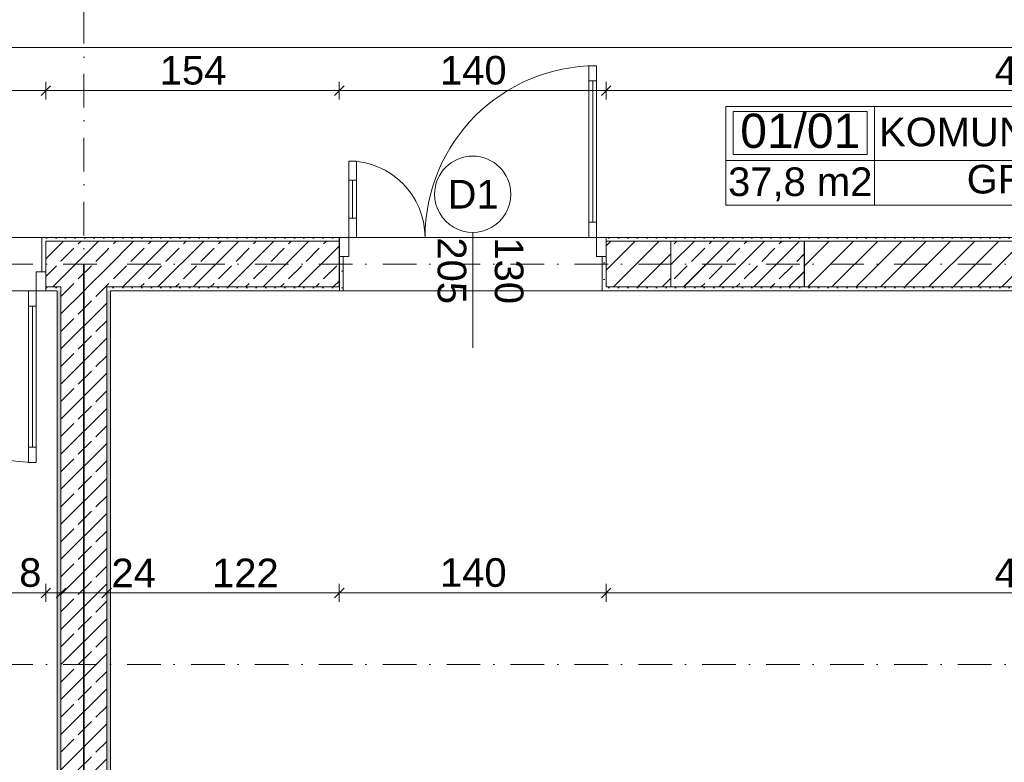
# Model space of a CAD drawing. Header units: millimetres. Extents: x -126905 to -83905, y -179170 to 5194.
# Tile 49 of 70: x -106066 to -100901, y -100479 to -96585. Entities that reach past the tile are written whole.
import ezdxf
from ezdxf.enums import TextEntityAlignment as Align

# ---------------------------------------------------------------- set-up
doc = ezdxf.new("R2010")
doc.units = ezdxf.units.MM
doc.header["$MEASUREMENT"] = 0
doc.linetypes.add('Kropki i Kreski', pattern=[335.138881, 176.388884, -88.194442, 0, -70.555556])
for name, color, linetype, lineweight, true_color in [('Nowe_0_Nr_pióra__8', 7, 'Continuous', 35, 0xa80f02), ('Nowe_Elementy Modelu - Strefy_Nr_pióra__121', 7, 'Continuous', 0, 0xd5e3e3), ('Nowe_Konstrukcja - Słupy_Nr_pióra__101', 250, 'Continuous', 13, 0x333333), ('Nowe_Konstrukcja - Ściany zew_Nr_pióra__23', 7, 'Continuous', 13, 0x858585), ('Nowe_Metryczki pomieszczeń Archicada_Nr_pióra__81', 7, 'Continuous', 13, 0x6a6a6a), ('Nowe_Wymiarowanie - Ogólne_Nr_pióra__81', 7, 'Continuous', 13, 0x6a6a6a), ('Nowe_Znaczniki drzwi Archicada_Nr_pióra__81', 7, 'Continuous', 13, 0x6a6a6a)]:
    doc.layers.add(name, color=color, linetype=linetype, lineweight=lineweight, true_color=true_color)
for name, color, linetype, lineweight in [('Nowe_Drzwi Archicad_Nr_pióra__3', 7, 'Continuous', 13), ('Nowe_Konstrukcja - Słupy_Nr_pióra__21', 7, 'Continuous', 20), ('Nowe_Konstrukcja - Słupy_Nr_pióra__4', 8, 'Continuous', 13), ('Nowe_Konstrukcja - Słupy_Nr_pióra__41', 7, 'Continuous', 13), ('Nowe_Konstrukcja - Ściany zew_Nr_pióra__21', 7, 'Continuous', 20), ('Nowe_Konstrukcja - Ściany zew_Nr_pióra__3', 7, 'Continuous', 13), ('Nowe_Osie_Nr_pióra__4', 8, 'Continuous', 13), ('Nowe_Wymiarowanie - Ogólne_Nr_pióra__42', 8, 'Continuous', 25), ('Nowe_Znaczniki drzwi Archicada_Nr_pióra__2', 8, 'Continuous', 15), ('Nowe_Znaczniki drzwi Archicada_Nr_pióra__7', 7, 'Continuous', 35)]:
    doc.layers.add(name, color=color, linetype=linetype, lineweight=lineweight)
for name, color, linetype in [('Nowe_Elementy Modelu - Strefy', 7, 'Continuous'), ('Nowe_Konstrukcja - Słupy', 7, 'Continuous'), ('Nowe_Konstrukcja - Ściany zew', 7, 'Continuous'), ('Nowe_Osie', 7, 'Continuous'), ('Nowe_Wymiarowanie - Ogólne', 7, 'Continuous'), ('Nowe_Znaczniki drzwi Archicada', 7, 'Continuous')]:
    doc.layers.add(name, color=color, linetype=linetype)
doc.styles.add('STYL_AUTOMATYCZNY_1', font='arial.ttf')
doc.styles.add('STYL_AUTOMATYCZNY_2', font='arial.ttf')
doc.linetypes.add('REI 60', pattern='A,0,[1,PB-ARCH-003 RZUT I PIÄTRA_1.Kondygnacja (1)1.Shx,S=5.15873,R=0,X=0,Y=-0.001199],-650,0', length=650)
doc.dimstyles.new('STYL_AUTOMATYCZNY__1', dxfattribs={"dimtxt": 150, "dimasz": 47.5, "dimexe": 0.18, "dimexo": 0.0625, "dimgap": 0, "dimtad": 1, "dimtih": 1, "dimtoh": 1, "dimdec": 0, "dimlfac": 0.1, "dimzin": 0, "dimdsep": 46, "dimtxsty": 'STYL_AUTOMATYCZNY_1', "dimblk": 'ARROWHEAD_6', "dimblk1": 'ARROWHEAD_6', "dimblk2": 'ARROWHEAD_6', "dimcen": 0.09, "dimse1": 1, "dimse2": 1, "dimclrd": 256, "dimclre": 256, "dimclrt": 8, "dimazin": 0, "dimtfac": 1, "dimtdec": 4, "dimtmove": 0, "dimatfit": 3, "dimfxl": 0, "dimtolj": 1, "dimtzin": 0, "dimarcsym": 0})
doc.dimstyles.new('STYL_AUTOMATYCZNY__2', dxfattribs={"dimtxt": 150, "dimasz": 47.5, "dimexe": 0.18, "dimexo": 0.0625, "dimgap": 0, "dimtad": 1, "dimdec": 0, "dimlfac": 0.1, "dimzin": 0, "dimdsep": 46, "dimtxsty": 'STYL_AUTOMATYCZNY_1', "dimblk": 'ARROWHEAD_6', "dimblk1": 'ARROWHEAD_6', "dimblk2": 'ARROWHEAD_6', "dimcen": 0.09, "dimse1": 1, "dimse2": 1, "dimclrd": 256, "dimclre": 256, "dimclrt": 8, "dimazin": 0, "dimtfac": 1, "dimtdec": 4, "dimtmove": 0, "dimatfit": 3, "dimfxl": 0, "dimtolj": 1, "dimtzin": 0, "dimarcsym": 0})
pattern_1 = [(0, (0, 0), (0, 86.60254), [0, -50]), (0, (25, 43.3), (0, 86.60254), [0, -50])]
pattern_2 = [(45, (0, 0), (-91.92388, 91.92388), []), (45, (-45.96, 45.96), (-91.92388, 91.92388), [97.5, -32.5])]

# ---------------------------------------------------------------- blocks, each defined once
blk = doc.blocks.new('KOMUNIKACJA_01_01_6_1', base_point=(-101581.1, -97322.7))
at = {"layer": 'Nowe_Metryczki pomieszczeń Archicada_Nr_pióra__81', "color": 251, "linetype": 'Continuous', "lineweight": 13, "true_color": 0x6a6a6a}
for p, q in [((-102361.5, -97039.8), (-100020.9, -97039.8)), ((-102361.5, -97558.4), (-102361.5, -97039.8)), ((-101581.1, -97039.8), (-101581.1, -97558.4)), ((-100020.9, -97039.8), (-100020.9, -97558.4)), ((-102322.5, -97065.8), (-101620.1, -97065.8)), ((-102322.5, -97292.1), (-102322.5, -97065.8)), ((-101620.1, -97065.8), (-101620.1, -97292.1)), ((-101620.1, -97292.1), (-102322.5, -97292.1)), ((-102361.5, -97322.7), (-100020.9, -97322.7)), ((-100020.9, -97558.4), (-102361.5, -97558.4))]:
    blk.add_line(p, q, dxfattribs=at)
at = {"layer": 'Nowe_Metryczki pomieszczeń Archicada_Nr_pióra__81', "color": 251, "lineweight": 13, "true_color": 0x6a6a6a}
for tag, height, style, p in [('ROOM_NUMBER', 180, 'STYL_AUTOMATYCZNY_2', (-101971.3, -97167.8)), ('ROOM_NAME', 150, 'STYL_AUTOMATYCZNY_1', (-100801, -97174)), ('ROOM_CALC_AREA', 150, 'STYL_AUTOMATYCZNY_1', (-101971.3, -97434.8)), ('floor_f', 150, 'STYL_AUTOMATYCZNY_1', (-100801, -97421.5))]:
    blk.add_attdef(tag, text='', height=height, dxfattribs=dict(at, style=style)).set_placement(p, align=Align.MIDDLE_CENTER)
blk = doc.blocks.new('Drzwi podwójne_ asymetryczne 27')
at = {"layer": 'Nowe_Drzwi Archicad_Nr_pióra__3', "color": 7, "linetype": 'Continuous', "lineweight": 13}
for p, q in [((610, 820), (610, 900)), ((610, 900), (650, 900)), ((650, 900), (650, 820)), ((650, 820), (610, 820)), ((630, 820), (630, 80)), ((-650, 400), (-650, 300)), ((-610, 400), (-650, 400)), ((-610, 300), (-610, 400)), ((-650, 300), (-610, 300)), ((-630, 300), (-630, 100)), ((-610, 100), (-650, 100)), ((-650, 100), (-650, 0)), ((-610, 0), (-610, 100)), ((610, 0), (610, 80)), ((610, 80), (650, 80)), ((650, 80), (650, 0)), ((-650, 0), (-700, 0)), ((-700, 0), (-700, -100)), ((-700, 0), (-700, -20)), ((-700, 0), (-700, -20)), ((-650, -100), (-650, 0)), ((-650, 0), (-610, 0)), ((650, 0), (610, 0)), ((700, 0), (650, 0)), ((650, 0), (650, -100)), ((700, -100), (700, 0)), ((700, 0), (700, -20)), ((700, 0), (700, -20)), ((-700, -20), (-700, -100)), ((-700, -20), (-700, -100)), ((700, -20), (700, -100)), ((700, -20), (700, -100)), ((-700, -100), (-650, -100)), ((-680, -100), (-680, -280)), ((650, -100), (700, -100)), ((680, -100), (680, -280)), ((-700, -280), (-680, -280)), ((700, -280), (680, -280))]:
    blk.add_line(p, q, dxfattribs=at)
at = {"layer": 'Nowe_Drzwi Archicad_Nr_pióra__3', "color": 7, "linetype": 'Continuous', "lineweight": 13, "flags": 128}
for points in [[(630, 820), (630, 80), (610, 80), (610, 820)], [(650, 820), (650, 80), (630, 80), (630, 820)], [(-650, 300), (-650, 100), (-630, 100), (-630, 300)], [(-630, 300), (-630, 100), (-610, 100), (-610, 300)]]:
    blk.add_lwpolyline(points, close=True, dxfattribs=at)
at = {"layer": 'Nowe_Drzwi Archicad_Nr_pióra__3', "color": 7, "linetype": 'Continuous', "lineweight": 13}
for centre, radius, start, end in [((650, 0), 900, 90, 180), ((-650, 0), 400, 0, 90)]:
    blk.add_arc(centre, radius, start, end, dxfattribs=at)
blk = doc.blocks.new('Ściana_5_1', base_point=(-104389, -97866.6))
at = {"layer": 'Nowe_Konstrukcja - Ściany zew_Nr_pióra__23', "linetype": 'Continuous', "lineweight": 13, "true_color": 0x858585}
h = blk.add_hatch(dxfattribs=at)
h.set_pattern_fill('Tynk_0001', color=252, style=0, pattern_type=2)
h.set_pattern_definition(pattern_1)
h.paths.add_polyline_path([(-105929, -97726.6), (-105949, -97726.6), (-105949, -97906.6), (-105929, -97906.6), (-105929, -97746.6)])
h = blk.add_hatch(dxfattribs=at)
h.set_pattern_fill('Tynk_0001', color=252, style=0, pattern_type=2)
h.set_pattern_definition(pattern_1)
h.paths.add_polyline_path([(-104389, -97726.6), (-105929, -97726.6), (-105929, -97746.6), (-104389, -97746.6)])
h = blk.add_hatch(dxfattribs=at)
h.set_pattern_fill('Beton_zbrojony_0001', color=252, style=0, pattern_type=2)
h.set_pattern_definition(pattern_2)
h.paths.add_polyline_path([(-105849.5, -97746.6), (-105929, -97746.6), (-105929, -97906.6), (-105929, -97986.6), (-105849.5, -97986.6)])
h = blk.add_hatch(dxfattribs=at)
h.set_pattern_fill('Beton_zbrojony_0001', color=252, style=0, pattern_type=2)
h.set_pattern_definition(pattern_2)
h.paths.add_polyline_path([(-105849.5, -97986.6), (-105609.5, -97986.6), (-105609.5, -97746.6), (-105849.5, -97746.6)])
h = blk.add_hatch(dxfattribs=at)
h.set_pattern_fill('Beton_zbrojony_0001', color=252, style=0, pattern_type=2)
h.set_pattern_definition(pattern_2)
h.paths.add_polyline_path([(-105609.5, -97986.6), (-104389, -97986.6), (-104389, -97746.6), (-105609.5, -97746.6)])
h = blk.add_hatch(dxfattribs=at)
h.set_pattern_fill('Tynk_0001', color=252, style=0, pattern_type=2)
h.set_pattern_definition(pattern_1)
h.paths.add_polyline_path([(-105869.5, -97986.6), (-105929, -97986.6), (-105929, -98006.6), (-105869.5, -98006.6)])
h = blk.add_hatch(dxfattribs=at)
h.set_pattern_fill('Tynk_0001', color=252, style=0, pattern_type=2)
h.set_pattern_definition(pattern_1)
h.paths.add_polyline_path([(-105869.5, -98006.6), (-105849.5, -98006.6), (-105849.5, -97986.6), (-105869.5, -97986.6)])
h = blk.add_hatch(dxfattribs=at)
h.set_pattern_fill('Tynk_0001', color=252, style=0, pattern_type=2)
h.set_pattern_definition(pattern_1)
h.paths.add_polyline_path([(-105609.5, -98006.6), (-105589.5, -98006.6), (-105589.5, -97986.6), (-105609.5, -97986.6)])
h = blk.add_hatch(dxfattribs=at)
h.set_pattern_fill('Tynk_0001', color=252, style=0, pattern_type=2)
h.set_pattern_definition(pattern_1)
h.paths.add_polyline_path([(-105589.5, -98006.6), (-104389, -98006.6), (-104389, -97986.6), (-105589.5, -97986.6)])
at = {"layer": 'Nowe_Konstrukcja - Ściany zew_Nr_pióra__21', "color": 7, "linetype": 'Continuous', "lineweight": 20}
for p, q in [((-105949, -97906.6), (-105949, -97726.6)), ((-105929, -97726.6), (-105949, -97726.6)), ((-105929, -97906.6), (-105949, -97906.6)), ((-105929, -97986.6), (-105929, -97906.6)), ((-105929, -98006.6), (-105929, -97986.6))]:
    blk.add_line(p, q, dxfattribs=at)
at = {"layer": 'Nowe_Konstrukcja - Ściany zew_Nr_pióra__21', "color": 7, "linetype": 'Continuous', "lineweight": 20, "flags": 128}
for points in [[(-104389, -97726.6), (-105929, -97726.6)], [(-104389, -98006.6), (-104389, -97726.6)], [(-105929, -98006.6), (-105869.5, -98006.6)], [(-105589.5, -98006.6), (-104389, -98006.6)]]:
    blk.add_lwpolyline(points, dxfattribs=at)
at = {"layer": 'Nowe_Konstrukcja - Ściany zew_Nr_pióra__3', "color": 7, "linetype": 'Continuous', "lineweight": 13}
for p, q in [((-105849.5, -97746.6), (-105929, -97746.6)), ((-105929, -97746.6), (-105929, -97906.6)), ((-105609.5, -97746.6), (-105849.5, -97746.6)), ((-104389, -97746.6), (-105609.5, -97746.6)), ((-105929, -97986.6), (-105849.5, -97986.6)), ((-105849.5, -97986.6), (-105849.5, -98006.6)), ((-105609.5, -98006.6), (-105609.5, -97986.6)), ((-105609.5, -97986.6), (-104389, -97986.6))]:
    blk.add_line(p, q, dxfattribs=at)
at = {"layer": 'Nowe_Drzwi Archicad_Nr_pióra__3', "color": 7, "linetype": 'Continuous', "lineweight": 13, "xscale": -1, "zscale": 1000, "rotation": 180}
blk.add_blockref('Drzwi podwójne_ asymetryczne 27', (-106629, -98006.6), dxfattribs=at)
blk = doc.blocks.new('Ściana_11_1', base_point=(-105729.5, -97866.6))
at = {"layer": 'Nowe_Konstrukcja - Ściany zew_Nr_pióra__23', "linetype": 'Continuous', "lineweight": 13, "true_color": 0x858585}
h = blk.add_hatch(dxfattribs=at)
h.set_pattern_fill('Tynk_0001', color=252, style=0, pattern_type=2)
h.set_pattern_definition(pattern_1)
h.paths.add_polyline_path([(-105869.5, -98006.6), (-105869.5, -102826.6), (-105849.5, -102826.6), (-105849.5, -98006.6)])
h = blk.add_hatch(dxfattribs=at)
h.set_pattern_fill('Beton_zbrojony_0001', color=252, style=0, pattern_type=2)
h.set_pattern_definition(pattern_2)
h.paths.add_polyline_path([(-105849.5, -98006.6), (-105609.5, -98006.6), (-105609.5, -97986.6), (-105849.5, -97986.6)])
h = blk.add_hatch(dxfattribs=at)
h.set_pattern_fill('Beton_zbrojony_0001', color=252, style=0, pattern_type=2)
h.set_pattern_definition(pattern_2)
h.paths.add_polyline_path([(-105849.5, -98006.6), (-105849.5, -102826.6), (-105609.5, -102826.6), (-105609.5, -98006.6)])
h = blk.add_hatch(dxfattribs=at)
h.set_pattern_fill('Tynk_0001', color=252, style=0, pattern_type=2)
h.set_pattern_definition(pattern_1)
h.paths.add_polyline_path([(-105589.5, -102826.6), (-105589.5, -98006.6), (-105609.5, -98006.6), (-105609.5, -102826.6)])
at = {"layer": 'Nowe_Konstrukcja - Ściany zew_Nr_pióra__21', "color": 7, "linetype": 'Continuous', "lineweight": 20, "flags": 128}
for points in [[(-105869.5, -98006.6), (-105869.5, -102826.6)], [(-105589.5, -102826.6), (-105589.5, -98006.6)]]:
    blk.add_lwpolyline(points, dxfattribs=at)
at = {"layer": 'Nowe_Konstrukcja - Ściany zew_Nr_pióra__3', "color": 7, "linetype": 'Continuous', "lineweight": 13}
for p, q in [((-105849.5, -97986.6), (-105849.5, -98006.6)), ((-105849.5, -98006.6), (-105849.5, -102826.6)), ((-105609.5, -98006.6), (-105609.5, -97986.6)), ((-105609.5, -102826.6), (-105609.5, -98006.6))]:
    blk.add_line(p, q, dxfattribs=at)
blk = doc.blocks.new('Znacznik D 27_10')
at = {"layer": 'Nowe_Znaczniki drzwi Archicada_Nr_pióra__2', "color": 8, "linetype": 'Continuous', "lineweight": 15, "flags": 128}
blk.add_lwpolyline([(200, 226.1, 1), (-200, 226.1, 1)], format="xyb", close=True, dxfattribs=at)
at = {"layer": 'Nowe_Znaczniki drzwi Archicada_Nr_pióra__81', "color": 251, "linetype": 'Continuous', "lineweight": 13, "true_color": 0x6a6a6a}
blk.add_line((0, 26.1), (0, -580), dxfattribs=at)
at = {"layer": 'Nowe_Znaczniki drzwi Archicada_Nr_pióra__7', "color": 7, "lineweight": 35, "insert": (-131.5, 151.1), "char_height": 150, "attachment_point": 7, "style": 'STYL_AUTOMATYCZNY_1'}
blk.add_mtext('\\A1;{\\pql;\\pt0;\\fArial|b0|i0|c238|p0;\\W1.000000;D1\\fArial|b0|i0|c238|p0;\\W1.000000;\\fArial|b0|i0|c238|p0;\\W1.000000;\\fArial|b0|i0|c238|p0;\\W1.000000;}', dxfattribs=at)
at = {"layer": 'Nowe_Znaczniki drzwi Archicada_Nr_pióra__7', "color": 7, "lineweight": 35, "char_height": 150, "attachment_point": 7, "rotation": 270, "style": 'STYL_AUTOMATYCZNY_1'}
for s, insert in [('\\A1;{\\pql;\\pt0;\\fArial|b0|i0|c238|p0;\\W1.000000;205\\fArial|b0|i0|c238|p0;\\W1.000000;\\A1{\\H.66x;\\S^  ;}\\fArial|b0|i0|c238|p0;\\W1.000000;\\fArial|b0|i0|c238|p0;\\W1.000000;}', (-227.5, 0)), ('\\A1;{\\pql;\\pt0;\\fArial|b0|i0|c238|p0;\\W1.000000;130\\fArial|b0|i0|c238|p0;\\W1.000000;\\A1{\\H.66x;\\S^  ;}\\fArial|b0|i0|c238|p0;\\W1.000000;\\fArial|b0|i0|c238|p0;\\W1.000000;}', (72.4, 0))]:
    blk.add_mtext(s, dxfattribs=dict(at, insert=insert))
blk = doc.blocks.new('Ściana_13_1', base_point=(-104389.5, -97866.6))
at = {"layer": 'Nowe_Konstrukcja - Ściany zew_Nr_pióra__23', "linetype": 'Continuous', "lineweight": 13, "true_color": 0x858585}
h = blk.add_hatch(dxfattribs=at)
h.set_pattern_fill('Tynk_0001', color=252, style=0, pattern_type=2)
h.set_pattern_definition(pattern_1)
h.paths.add_polyline_path([(-102989.5, -97746.6), (-102649.5, -97746.6), (-102649.5, -97746.1), (-101949.5, -97746.1), (-101949.5, -97746.6), (-98569.4, -97746.6), (-98569.4, -97726.6), (-102989.5, -97726.6)])
h = blk.add_hatch(dxfattribs=at)
h.set_pattern_fill('Bloczki_ceramiczne_0001', color=252, style=0, pattern_type=2)
h.set_pattern_definition([(45, (0, 0), (-63.63961, 63.63961), [])])
h.paths.add_polyline_path([(-102989.5, -97746.6), (-102989.5, -97826.6), (-102989.5, -97986.6), (-98569.4, -97986.6), (-98569.4, -97826.6), (-98569.4, -97746.6), (-101949.5, -97746.6), (-101949.5, -97986.1), (-101949.9, -97986.1), (-101949.9, -97986.6), (-102649.4, -97986.6), (-102649.4, -97986.1), (-102649.5, -97986.1), (-102649.5, -97746.6)])
h = blk.add_hatch(dxfattribs=at)
h.set_pattern_fill('Tynk_0001', color=252, style=0, pattern_type=2)
h.set_pattern_definition(pattern_1)
h.paths.add_polyline_path([(-104369.5, -98006.6), (-104369.5, -97826.6), (-104389.5, -97826.6), (-104389.5, -97986.6), (-104389.5, -98006.6)])
h = blk.add_hatch(dxfattribs=at)
h.set_pattern_fill('Tynk_0001', color=252, style=0, pattern_type=2)
h.set_pattern_definition(pattern_1)
h.paths.add_polyline_path([(-102989.5, -98006.6), (-102989.5, -97986.6), (-102989.5, -97826.6), (-103009.5, -97826.6), (-103009.5, -98006.6)])
h = blk.add_hatch(dxfattribs=at)
h.set_pattern_fill('Tynk_0001', color=252, style=0, pattern_type=2)
h.set_pattern_definition(pattern_1)
h.paths.add_polyline_path([(-102989.5, -97986.6), (-102989.5, -98006.6), (-98569.4, -98006.6), (-98569.4, -97986.6)])
at = {"layer": 'Nowe_Konstrukcja - Ściany zew_Nr_pióra__21', "color": 7, "linetype": 'Continuous', "lineweight": 20}
for p, q in [((-104389.5, -97726.6), (-104389.5, -97746.6)), ((-104389.5, -97746.6), (-104389.5, -97826.6)), ((-102989.5, -97726.6), (-102989.5, -97746.6)), ((-102989.5, -97746.6), (-102989.5, -97826.6)), ((-104389.5, -97826.6), (-104369.5, -97826.6)), ((-104369.5, -97826.6), (-104369.5, -98006.6)), ((-103009.5, -97826.6), (-103009.5, -98006.6)), ((-102989.5, -97826.6), (-103009.5, -97826.6)), ((-104389.5, -98006.6), (-104369.5, -98006.6)), ((-102989.5, -98006.6), (-103009.5, -98006.6))]:
    blk.add_line(p, q, dxfattribs=at)
at = {"layer": 'Nowe_Konstrukcja - Ściany zew_Nr_pióra__21', "color": 7, "linetype": 'Continuous', "lineweight": 20, "flags": 128}
for points in [[(-98569.4, -97726.6), (-102989.5, -97726.6)], [(-102989.5, -98006.6), (-98569.4, -98006.6)]]:
    blk.add_lwpolyline(points, dxfattribs=at)
at = {"layer": 'Nowe_Konstrukcja - Ściany zew_Nr_pióra__3', "color": 7, "linetype": 'Continuous', "lineweight": 13}
for p, q in [((-102649.5, -97746.6), (-102989.5, -97746.6)), ((-98569.4, -97746.6), (-101949.5, -97746.6)), ((-104389.5, -97986.6), (-104389.5, -97826.6)), ((-102989.5, -97986.6), (-102989.5, -97826.6)), ((-102989.5, -97986.6), (-98569.4, -97986.6))]:
    blk.add_line(p, q, dxfattribs=at)
at = {"layer": 'Nowe_Drzwi Archicad_Nr_pióra__3', "color": 7, "linetype": 'Continuous', "lineweight": 13, "zscale": 1000, "rotation": 1.807776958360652e-05}
blk.add_blockref('Drzwi podwójne_ asymetryczne 27', (-103689.5, -97726.6), dxfattribs=at)
at = {"layer": 'Nowe_Znaczniki drzwi Archicada', "color": 251, "lineweight": 13, "true_color": 0x6a6a6a, "rotation": 1.807776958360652e-05}
blk.add_blockref('Znacznik D 27_10', (-103689.5, -97726.6), dxfattribs=at)
blk = doc.blocks.new('Słup_4_1', base_point=(-102299.6, -97866.6))
at = {"layer": 'Nowe_Konstrukcja - Słupy_Nr_pióra__101', "linetype": 'Continuous', "lineweight": 13, "true_color": 0x333333}
h = blk.add_hatch(dxfattribs=at)
h.set_pattern_fill('Beton_zbrojony_0001', color=250, style=0, pattern_type=2)
h.set_pattern_definition(pattern_2)
h.paths.add_polyline_path([(-102649.4, -97986.6), (-101949.9, -97986.6), (-101949.9, -97746.6), (-102649.4, -97746.6)])
at = {"layer": 'Nowe_Konstrukcja - Słupy_Nr_pióra__41', "color": 7, "linetype": 'Continuous', "lineweight": 13, "flags": 128}
blk.add_lwpolyline([(-102649.4, -97986.6), (-101949.9, -97986.6), (-101949.9, -97746.6), (-102649.4, -97746.6)], close=True, dxfattribs=at)
blk = doc.blocks.new('Słup_9_1', base_point=(-102299.6, -97866.6))
at = {"layer": 'Nowe_Konstrukcja - Słupy_Nr_pióra__101', "linetype": 'Continuous', "lineweight": 13, "true_color": 0x333333}
h = blk.add_hatch(dxfattribs=at)
h.set_pattern_fill('Beton_zbrojony_0001', color=250, style=0, pattern_type=2)
h.set_pattern_definition(pattern_2)
h.paths.add_polyline_path([(-102649.4, -97986.6), (-101949.9, -97986.6), (-101949.9, -97746.6), (-102649.4, -97746.6)])
at = {"layer": 'Nowe_Konstrukcja - Słupy_Nr_pióra__41', "color": 7, "linetype": 'Continuous', "lineweight": 13, "flags": 128}
blk.add_lwpolyline([(-102649.4, -97986.6), (-101949.9, -97986.6), (-101949.9, -97746.6), (-102649.4, -97746.6)], close=True, dxfattribs=at)
blk = doc.blocks.new('Standardowy znacznik osi_2')
at = {"layer": 'Nowe_Osie_Nr_pióra__4', "color": 8, "linetype": 'Kropki i Kreski', "lineweight": 13}
blk.add_line((1000, 0), (16473, 0), dxfattribs=at)
at = {"layer": 'Nowe_Osie_Nr_pióra__4', "color": 8, "lineweight": 13, "style": 'STYL_AUTOMATYCZNY_1'}
for tag, p in [('AC_MarkerText_1_0', (-67.9, -57.1)), ('AC_MarkerText_1_1', (17905.2, -57.1))]:
    blk.add_attdef(tag, text='', height=250, rotation=270, dxfattribs=at).set_placement(p, align=Align.TOP_CENTER)
blk = doc.blocks.new('Standardowy znacznik osi_5')
at = {"layer": 'Nowe_Osie_Nr_pióra__4', "color": 8, "linetype": 'Kropki i Kreski', "lineweight": 13}
blk.add_line((1000, 0), (32849.3, 0), dxfattribs=at)
at = {"layer": 'Nowe_Osie_Nr_pióra__4', "color": 8, "lineweight": 13, "style": 'STYL_AUTOMATYCZNY_1'}
for tag, p in [('AC_MarkerText_1_0', (-250, -239.3)), ('AC_MarkerText_1_1', (34099.3, -239.3))]:
    blk.add_attdef(tag, text='', height=250, rotation=180, dxfattribs=at).set_placement(p, align=Align.TOP_CENTER)
blk = doc.blocks.new('*D230')
at = {"layer": 'Nowe_Wymiarowanie - Ogólne_Nr_pióra__81', "color": 251, "linetype": 'Continuous', "lineweight": 13, "true_color": 0x6a6a6a}
for p, q in [((-118409.5, -96778.5), (-118409.5, -96684.8)), ((-95969.5, -96778.5), (-95969.5, -96684.8)), ((-118447, -96731.6), (-118409.5, -96731.6)), ((-118384.5, -96706.6), (-118434.5, -96756.6)), ((-118409.5, -96731.6), (-95969.5, -96731.6)), ((-95994.5, -96756.6), (-95944.5, -96706.6)), ((-95969.5, -96731.6), (-95932, -96731.6))]:
    blk.add_line(p, q, dxfattribs=at)
at = {"layer": 'Nowe_Wymiarowanie - Ogólne_Nr_pióra__42', "color": 8, "lineweight": 25, "insert": (-107446.9, -96701.6), "char_height": 150, "attachment_point": 7, "style": 'STYL_AUTOMATYCZNY_1'}
blk.add_mtext('\\A1;{\\pql;\\fArial|b0|i0|c238|p0;\\W1.000000;2\xa0244}', dxfattribs=at)
blk = doc.blocks.new('ARROWHEAD_6')
at = {"color": 0, "linetype": 'Continuous', "lineweight": 0}
for p, q in [((0, 0), (-1, 0)), ((-0.5, -0.5), (0.5, 0.5))]:
    blk.add_line(p, q, dxfattribs=at)
blk = doc.blocks.new('*D241')
at = {"layer": 'Nowe_Wymiarowanie - Ogólne_Nr_pióra__81', "color": 251, "linetype": 'Continuous', "lineweight": 13, "true_color": 0x6a6a6a}
for p, q in [((-105634.5, -102513.5), (-105584.5, -102463.5)), ((-95994.5, -102513.5), (-95944.5, -102463.5)), ((-95969.5, -102441.6), (-95969.5, -102535.3)), ((-95969.5, -102488.5), (-105609.5, -102488.5)), ((-95932, -102488.5), (-95969.5, -102488.5))]:
    blk.add_line(p, q, dxfattribs=at)
at = {"layer": 'Nowe_Wymiarowanie - Ogólne_Nr_pióra__42', "color": 8, "lineweight": 25, "char_height": 150, "attachment_point": 7, "style": 'STYL_AUTOMATYCZNY_1'}
for s, insert in [('\\A1;{\\pql;\\fArial|b0|i0|c238|p0;\\W1.000000;24}', (-105584.5, -102458.5)), ('\\A1;{\\pql;\\fArial|b0|i0|c238|p0;\\W1.000000;964}', (-100846.7, -102458.5))]:
    blk.add_mtext(s, dxfattribs=dict(at, insert=insert))
blk = doc.blocks.new('*D242')
at = {"layer": 'Nowe_Wymiarowanie - Ogólne_Nr_pióra__81', "color": 251, "linetype": 'Continuous', "lineweight": 13, "true_color": 0x6a6a6a}
for p, q in [((-105874.5, -102513.5), (-105824.5, -102463.5)), ((-105849.5, -102441.6), (-105849.5, -102535.3)), ((-105634.5, -102513.5), (-105584.5, -102463.5)), ((-105609.5, -102441.6), (-105609.5, -102535.3)), ((-105609.5, -102488.5), (-105849.5, -102488.5)), ((-95969.5, -102488.5), (-105609.5, -102488.5))]:
    blk.add_line(p, q, dxfattribs=at)
blk = doc.blocks.new('*D243')
at = {"layer": 'Nowe_Wymiarowanie - Ogólne_Nr_pióra__81', "color": 251, "linetype": 'Continuous', "lineweight": 13, "true_color": 0x6a6a6a}
for p, q in [((-111934.5, -102513.5), (-111884.5, -102463.5)), ((-111909.5, -102441.6), (-111909.5, -102535.3)), ((-105874.5, -102513.5), (-105824.5, -102463.5)), ((-105849.5, -102488.5), (-111909.5, -102488.5))]:
    blk.add_line(p, q, dxfattribs=at)
at = {"layer": 'Nowe_Wymiarowanie - Ogólne_Nr_pióra__42', "color": 8, "lineweight": 25, "char_height": 150, "attachment_point": 7, "style": 'STYL_AUTOMATYCZNY_1'}
for s, insert in [('\\A1;{\\pql;\\fArial|b0|i0|c238|p0;\\W1.000000;24}', (-111884.5, -102458.5)), ('\\A1;{\\pql;\\fArial|b0|i0|c238|p0;\\W1.000000;606}', (-108936.7, -102458.5))]:
    blk.add_mtext(s, dxfattribs=dict(at, insert=insert))
blk = doc.blocks.new('*D270')
at = {"layer": 'Nowe_Wymiarowanie - Ogólne_Nr_pióra__81', "color": 251, "linetype": 'Continuous', "lineweight": 13, "true_color": 0x6a6a6a}
for p, q in [((-96275.3, -91986.6), (-96181.5, -91986.6)), ((-96203.4, -92011.6), (-96253.4, -91961.6)), ((-96228.4, -91949.1), (-96228.4, -91986.6)), ((-96228.4, -91986.6), (-96228.4, -97746.6)), ((-96203.4, -97771.6), (-96253.4, -97721.6))]:
    blk.add_line(p, q, dxfattribs=at)
at = {"layer": 'Nowe_Wymiarowanie - Ogólne_Nr_pióra__42', "color": 8, "lineweight": 25, "insert": (-96258.4, -95038.2), "char_height": 150, "attachment_point": 7, "rotation": 90, "style": 'STYL_AUTOMATYCZNY_1'}
blk.add_mtext('\\A1;{\\pql;\\fArial|b0|i0|c238|p0;\\W1.000000;576}', dxfattribs=at)
blk = doc.blocks.new('*D272')
at = {"layer": 'Nowe_Wymiarowanie - Ogólne_Nr_pióra__81', "color": 251, "linetype": 'Continuous', "lineweight": 13, "true_color": 0x6a6a6a}
for p, q in [((-96203.4, -98011.6), (-96253.4, -97961.6)), ((-96275.3, -97986.6), (-96181.5, -97986.6)), ((-96228.4, -97986.6), (-96228.4, -102846.6)), ((-96203.4, -102871.6), (-96253.4, -102821.6)), ((-96275.3, -102846.6), (-96181.5, -102846.6))]:
    blk.add_line(p, q, dxfattribs=at)
at = {"layer": 'Nowe_Wymiarowanie - Ogólne_Nr_pióra__42', "color": 8, "lineweight": 25, "char_height": 150, "attachment_point": 7, "rotation": 90, "style": 'STYL_AUTOMATYCZNY_1'}
for s, insert in [('\\A1;{\\pql;\\fArial|b0|i0|c238|p0;\\W1.000000;24}', (-96253.4, -98294.3)), ('\\A1;{\\pql;\\fArial|b0|i0|c238|p0;\\W1.000000;486}', (-96258.4, -100588.2)), ('\\A1;{\\pql;\\fArial|b0|i0|c238|p0;\\W1.000000;24}', (-96258.4, -102821.6))]:
    blk.add_mtext(s, dxfattribs=dict(at, insert=insert))
blk = doc.blocks.new('*D306')
at = {"layer": 'Nowe_Wymiarowanie - Ogólne_Nr_pióra__81', "color": 251, "linetype": 'Continuous', "lineweight": 13, "true_color": 0x6a6a6a}
for p, q in [((-107304, -99566.1), (-107354, -99616.1)), ((-107329, -99637.9), (-107329, -99544.2)), ((-105904, -99566.1), (-105954, -99616.1)), ((-105929, -99637.9), (-105929, -99544.2)), ((-107329, -99591.1), (-105929, -99591.1))]:
    blk.add_line(p, q, dxfattribs=at)
at = {"layer": 'Nowe_Wymiarowanie - Ogólne_Nr_pióra__42', "color": 8, "lineweight": 25, "char_height": 150, "attachment_point": 7, "style": 'STYL_AUTOMATYCZNY_1'}
for s, insert in [('\\A1;{\\pql;\\fArial|b0|i0|c238|p0;\\W1.000000;140}', (-106857.9, -99561.1)), ('\\A1;{\\pql;\\fArial|b0|i0|c238|p0;\\W1.000000;8}', (-106068.5, -99561.1))]:
    blk.add_mtext(s, dxfattribs=dict(at, insert=insert))
blk = doc.blocks.new('*D307')
at = {"layer": 'Nowe_Wymiarowanie - Ogólne_Nr_pióra__81', "color": 251, "linetype": 'Continuous', "lineweight": 13, "true_color": 0x6a6a6a}
for p, q in [((-105904, -99566.1), (-105954, -99616.1)), ((-105929, -99637.9), (-105929, -99544.2)), ((-105824.5, -99566.1), (-105874.5, -99616.1)), ((-105849.5, -99637.9), (-105849.5, -99544.2)), ((-105929, -99591.1), (-105849.5, -99591.1))]:
    blk.add_line(p, q, dxfattribs=at)
blk = doc.blocks.new('*D308')
at = {"layer": 'Nowe_Wymiarowanie - Ogólne_Nr_pióra__81', "color": 251, "linetype": 'Continuous', "lineweight": 13, "true_color": 0x6a6a6a}
for p, q in [((-105824.5, -99566.1), (-105874.5, -99616.1)), ((-105849.5, -99637.9), (-105849.5, -99544.2)), ((-105584.5, -99566.1), (-105634.5, -99616.1)), ((-105609.5, -99637.9), (-105609.5, -99544.2)), ((-105849.5, -99591.1), (-105609.5, -99591.1))]:
    blk.add_line(p, q, dxfattribs=at)
blk = doc.blocks.new('*D309')
at = {"layer": 'Nowe_Wymiarowanie - Ogólne_Nr_pióra__81', "color": 251, "linetype": 'Continuous', "lineweight": 13, "true_color": 0x6a6a6a}
for p, q in [((-105584.5, -99566.1), (-105634.5, -99616.1)), ((-104364.5, -99566.1), (-104414.5, -99616.1)), ((-104389.5, -99637.9), (-104389.5, -99544.2)), ((-105609.5, -99591.1), (-104389.5, -99591.1))]:
    blk.add_line(p, q, dxfattribs=at)
at = {"layer": 'Nowe_Wymiarowanie - Ogólne_Nr_pióra__42', "color": 8, "lineweight": 25, "char_height": 150, "attachment_point": 7, "style": 'STYL_AUTOMATYCZNY_1'}
for s, insert in [('\\A1;{\\pql;\\fArial|b0|i0|c238|p0;\\W1.000000;24}', (-105584.5, -99561.1)), ('\\A1;{\\pql;\\fArial|b0|i0|c238|p0;\\W1.000000;122}', (-105056.7, -99561.1))]:
    blk.add_mtext(s, dxfattribs=dict(at, insert=insert))
blk = doc.blocks.new('*D310')
at = {"layer": 'Nowe_Wymiarowanie - Ogólne_Nr_pióra__81', "color": 251, "linetype": 'Continuous', "lineweight": 13, "true_color": 0x6a6a6a}
for p, q in [((-104364.5, -99566.1), (-104414.5, -99616.1)), ((-104389.5, -99637.9), (-104389.5, -99544.2)), ((-102964.5, -99566.1), (-103014.5, -99616.1)), ((-102989.5, -99637.9), (-102989.5, -99544.2)), ((-104389.5, -99591.1), (-102989.5, -99591.1))]:
    blk.add_line(p, q, dxfattribs=at)
at = {"layer": 'Nowe_Wymiarowanie - Ogólne_Nr_pióra__42', "color": 8, "lineweight": 25, "insert": (-103861.1, -99561.1), "char_height": 150, "attachment_point": 7, "style": 'STYL_AUTOMATYCZNY_1'}
blk.add_mtext('\\A1;{\\pql;\\fArial|b0|i0|c238|p0;\\W1.000000;140}', dxfattribs=at)
blk = doc.blocks.new('*D311')
at = {"layer": 'Nowe_Wymiarowanie - Ogólne_Nr_pióra__81', "color": 251, "linetype": 'Continuous', "lineweight": 13, "true_color": 0x6a6a6a}
for p, q in [((-102964.5, -99566.1), (-103014.5, -99616.1)), ((-102989.5, -99637.9), (-102989.5, -99544.2)), ((-98544.4, -99566.1), (-98594.4, -99616.1)), ((-98569.4, -99637.9), (-98569.4, -99544.2)), ((-102989.5, -99591.1), (-98569.4, -99591.1))]:
    blk.add_line(p, q, dxfattribs=at)
at = {"layer": 'Nowe_Wymiarowanie - Ogólne_Nr_pióra__42', "color": 8, "lineweight": 25, "insert": (-100951.1, -99561.1), "char_height": 150, "attachment_point": 7, "style": 'STYL_AUTOMATYCZNY_1'}
blk.add_mtext('\\A1;{\\pql;\\fArial|b0|i0|c238|p0;\\W1.000000;442}', dxfattribs=at)
blk = doc.blocks.new('*D320')
at = {"layer": 'Nowe_Wymiarowanie - Ogólne_Nr_pióra__81', "color": 251, "linetype": 'Continuous', "lineweight": 13, "true_color": 0x6a6a6a}
for p, q in [((-107304, -96932.3), (-107354, -96982.3)), ((-107329, -97004.2), (-107329, -96910.4)), ((-105904, -96932.3), (-105954, -96982.3)), ((-105929, -97004.2), (-105929, -96910.4)), ((-107329, -96957.3), (-105929, -96957.3))]:
    blk.add_line(p, q, dxfattribs=at)
at = {"layer": 'Nowe_Wymiarowanie - Ogólne_Nr_pióra__42', "color": 8, "lineweight": 25, "insert": (-106800.7, -96927.3), "char_height": 150, "attachment_point": 7, "style": 'STYL_AUTOMATYCZNY_1'}
blk.add_mtext('\\A1;{\\pql;\\fArial|b0|i0|c238|p0;\\W1.000000;140}', dxfattribs=at)
blk = doc.blocks.new('*D321')
at = {"layer": 'Nowe_Wymiarowanie - Ogólne_Nr_pióra__81', "color": 251, "linetype": 'Continuous', "lineweight": 13, "true_color": 0x6a6a6a}
for p, q in [((-105904, -96932.3), (-105954, -96982.3)), ((-105929, -97004.2), (-105929, -96910.4)), ((-104364.5, -96932.3), (-104414.5, -96982.3)), ((-104389.5, -97004.2), (-104389.5, -96910.4)), ((-105929, -96957.3), (-104389.5, -96957.3))]:
    blk.add_line(p, q, dxfattribs=at)
at = {"layer": 'Nowe_Wymiarowanie - Ogólne_Nr_pióra__42', "color": 8, "lineweight": 25, "insert": (-105330.9, -96927.3), "char_height": 150, "attachment_point": 7, "style": 'STYL_AUTOMATYCZNY_1'}
blk.add_mtext('\\A1;{\\pql;\\fArial|b0|i0|c238|p0;\\W1.000000;154}', dxfattribs=at)
blk = doc.blocks.new('*D322')
at = {"layer": 'Nowe_Wymiarowanie - Ogólne_Nr_pióra__81', "color": 251, "linetype": 'Continuous', "lineweight": 13, "true_color": 0x6a6a6a}
for p, q in [((-104364.5, -96932.3), (-104414.5, -96982.3)), ((-104389.5, -97004.2), (-104389.5, -96910.4)), ((-102964.5, -96932.3), (-103014.5, -96982.3)), ((-102989.5, -97004.2), (-102989.5, -96910.4)), ((-104389.5, -96957.3), (-102989.5, -96957.3))]:
    blk.add_line(p, q, dxfattribs=at)
at = {"layer": 'Nowe_Wymiarowanie - Ogólne_Nr_pióra__42', "color": 8, "lineweight": 25, "insert": (-103861.1, -96927.3), "char_height": 150, "attachment_point": 7, "style": 'STYL_AUTOMATYCZNY_1'}
blk.add_mtext('\\A1;{\\pql;\\fArial|b0|i0|c238|p0;\\W1.000000;140}', dxfattribs=at)
blk = doc.blocks.new('*D323')
at = {"layer": 'Nowe_Wymiarowanie - Ogólne_Nr_pióra__81', "color": 251, "linetype": 'Continuous', "lineweight": 13, "true_color": 0x6a6a6a}
for p, q in [((-102964.5, -96932.3), (-103014.5, -96982.3)), ((-102989.5, -97004.2), (-102989.5, -96910.4)), ((-98544.4, -96932.3), (-98594.4, -96982.3)), ((-98569.4, -97004.2), (-98569.4, -96910.4)), ((-102989.5, -96957.3), (-98569.4, -96957.3))]:
    blk.add_line(p, q, dxfattribs=at)
at = {"layer": 'Nowe_Wymiarowanie - Ogólne_Nr_pióra__42', "color": 8, "lineweight": 25, "insert": (-100951.1, -96927.3), "char_height": 150, "attachment_point": 7, "style": 'STYL_AUTOMATYCZNY_1'}
blk.add_mtext('\\A1;{\\pql;\\fArial|b0|i0|c238|p0;\\W1.000000;442}', dxfattribs=at)
blk = doc.blocks.new('Słup_14_1', base_point=(-102299.5, -97866.1))
at = {"layer": 'Nowe_Konstrukcja - Słupy_Nr_pióra__4', "linetype": 'Continuous', "lineweight": 13}
h = blk.add_hatch(dxfattribs=at)
h.set_pattern_fill('Beton_zbrojony_0001', color=8, style=0, pattern_type=2)
h.set_pattern_definition(pattern_2)
h.paths.add_polyline_path([(-102649.5, -97986.1), (-101949.5, -97986.1), (-101949.5, -97746.1), (-102649.5, -97746.1)])
at = {"layer": 'Nowe_Konstrukcja - Słupy_Nr_pióra__21', "color": 7, "linetype": 'Continuous', "lineweight": 20, "flags": 128}
blk.add_lwpolyline([(-102649.5, -97986.1), (-101949.5, -97986.1), (-101949.5, -97746.1), (-102649.5, -97746.1)], close=True, dxfattribs=at)
blk = doc.blocks.new('Słup_16_1', base_point=(-102299.5, -97866.1))
at = {"layer": 'Nowe_Konstrukcja - Słupy_Nr_pióra__4', "linetype": 'Continuous', "lineweight": 13}
h = blk.add_hatch(dxfattribs=at)
h.set_pattern_fill('Beton_zbrojony_0001', color=8, style=0, pattern_type=2)
h.set_pattern_definition(pattern_2)
h.paths.add_polyline_path([(-102649.5, -97986.1), (-101949.5, -97986.1), (-101949.5, -97746.1), (-102649.5, -97746.1)])
at = {"layer": 'Nowe_Konstrukcja - Słupy_Nr_pióra__21', "color": 7, "linetype": 'Continuous', "lineweight": 20, "flags": 128}
blk.add_lwpolyline([(-102649.5, -97986.1), (-101949.5, -97986.1), (-101949.5, -97746.1), (-102649.5, -97746.1)], close=True, dxfattribs=at)
blk = doc.blocks.new('Słup_19_1', base_point=(-102299.5, -97866.1))
at = {"layer": 'Nowe_Konstrukcja - Słupy_Nr_pióra__4', "linetype": 'Continuous', "lineweight": 13}
h = blk.add_hatch(dxfattribs=at)
h.set_pattern_fill('Beton_zbrojony_0001', color=8, style=0, pattern_type=2)
h.set_pattern_definition(pattern_2)
h.paths.add_polyline_path([(-102649.5, -97986.1), (-101949.5, -97986.1), (-101949.5, -97746.1), (-102649.5, -97746.1)])
at = {"layer": 'Nowe_Konstrukcja - Słupy_Nr_pióra__21', "color": 7, "linetype": 'Continuous', "lineweight": 20, "flags": 128}
blk.add_lwpolyline([(-102649.5, -97986.1), (-101949.5, -97986.1), (-101949.5, -97746.1), (-102649.5, -97746.1)], close=True, dxfattribs=at)
blk = doc.blocks.new('Słup_30_1', base_point=(-102299.5, -97866.1))
at = {"layer": 'Nowe_Konstrukcja - Słupy_Nr_pióra__4', "linetype": 'Continuous', "lineweight": 13}
h = blk.add_hatch(dxfattribs=at)
h.set_pattern_fill('Beton_zbrojony_0001', color=8, style=0, pattern_type=2)
h.set_pattern_definition(pattern_2)
h.paths.add_polyline_path([(-102649.5, -97986.1), (-101949.5, -97986.1), (-101949.5, -97746.1), (-102649.5, -97746.1)])
at = {"layer": 'Nowe_Konstrukcja - Słupy_Nr_pióra__21', "color": 7, "linetype": 'Continuous', "lineweight": 20, "flags": 128}
blk.add_lwpolyline([(-102649.5, -97986.1), (-101949.5, -97986.1), (-101949.5, -97746.1), (-102649.5, -97746.1)], close=True, dxfattribs=at)

msp = doc.modelspace()

# ---------------------------------------------------------------- linework, layer by layer
at = {"layer": 'Nowe_0_Nr_pióra__8', "color": 14, "linetype": 'REI 60', "lineweight": 35, "true_color": 0xa80f02}
msp.add_lwpolyline([(-105729.5, -97866.6), (-105729.5, -102966.6), (-105973.3, -102966.6)], dxfattribs=at)
at = {"layer": 'Nowe_Elementy Modelu - Strefy_Nr_pióra__121', "color": 254, "linetype": 'Continuous', "lineweight": 0, "true_color": 0xd5e3e3, "flags": 128}
for points in [[(-110479.4, -99826.6), (-110479.5, -97726.6), (-105589.5, -97726.6), (-95969.5, -97726.6), (-95969.5, -96146.6), (-111429.5, -96146.6), (-114206.4, -96146.6), (-114206.4, -96206.6), (-115006.4, -96206.6), (-115006.4, -96146.6), (-117749.5, -96146.6), (-117749.5, -97726.6), (-111889.5, -97726.7), (-111889.4, -99826.7)], [(-105869.5, -102826.6), (-105869.5, -98006.6), (-107389.5, -98006.6), (-107389.5, -100106.6), (-111889.5, -100106.6), (-111889.5, -102826.6)], [(-105589.5, -102826.6), (-104669.5, -102826.6), (-95969.5, -102826.6), (-95969.5, -98006.6), (-105589.5, -98006.6)]]:
    msp.add_lwpolyline(points, close=True, dxfattribs=at)

# ---------------------------------------------------------------- block references
at = {"layer": 'Nowe_Elementy Modelu - Strefy', "color": 251, "linetype": 'Continuous', "lineweight": 13, "true_color": 0x6a6a6a}
msp.add_blockref('KOMUNIKACJA_01_01_6_1', (-101581.1, -97322.7), dxfattribs=at).add_auto_attribs({'ROOM_NAME': 'KOMUNIKACJA', 'ROOM_NUMBER': '01/01', 'ROOM_CALC_AREA': '37,8 m2', 'floor_f': 'GRES'})
at = {"layer": 'Nowe_Konstrukcja - Słupy', "color": 7, "lineweight": 20}
for name in ['Słup_14_1', 'Słup_16_1', 'Słup_19_1', 'Słup_30_1']:
    msp.add_blockref(name, (-102299.5, -97866.1), dxfattribs=at)
at = {"layer": 'Nowe_Konstrukcja - Słupy', "color": 7, "lineweight": 13}
for name in ['Słup_4_1', 'Słup_9_1']:
    msp.add_blockref(name, (-102299.6, -97866.6), dxfattribs=at)
at = {"layer": 'Nowe_Konstrukcja - Ściany zew', "color": 7, "lineweight": 20}
for name, p in [('Ściana_13_1', (-104389.5, -97866.6)), ('Ściana_5_1', (-104389, -97866.6)), ('Ściana_11_1', (-105729.5, -97866.6))]:
    msp.add_blockref(name, p, dxfattribs=at)
at = {"layer": 'Nowe_Osie', "color": 8, "linetype": 'Continuous', "lineweight": 15, "zscale": 1000}
for name, p, rotation in [('Standardowy znacznik osi_2', (-105729.5, -106426.6), 90), ('Standardowy znacznik osi_5', (-91921.8, -97866.6), 180), ('Standardowy znacznik osi_5', (-91921.8, -99966.6), 180)]:
    msp.add_blockref(name, p, dxfattribs=dict(at, rotation=rotation))

# ---------------------------------------------------------------- dimensions: what is measured, and where the dimension line sits
at = {"layer": 'Nowe_Wymiarowanie - Ogólne', "color": 251, "linetype": 'Continuous', "lineweight": 13, "true_color": 0x6a6a6a}
for base, p1, p2, picture, middle in [((-96228.4, -97746.6), (-115107, -91986.6), (-100109.5, -97746.6), '*D270', (-96333.4, -94867)), ((-96228.4, -102846.6), (-100109.5, -97986.6), (-120469.2, -102846.6), '*D272', (-96333.4, -100417))]:
    dim = msp.add_linear_dim(base=base, p1=p1, p2=p2, angle=270, dimstyle='STYL_AUTOMATYCZNY__2', dxfattribs=at)
    dim.commit()
    dim.dimension.update_dxf_attribs({"geometry": picture, "text_midpoint": middle, "dimtype": 160, "text_rotation": 90})
for base, p1, p2, picture, middle in [((-95969.5, -96731.6), (-118409.5, -97726.6), (-95969.5, -97726.6), '*D230', (-107189.6, -96626.6)), ((-105929, -96957.3), (-107329, -97726.6), (-105929, -97726.6), '*D320', (-106629.4, -96852.3)), ((-104389.5, -96957.3), (-105929, -97726.6), (-104389.5, -97726.6), '*D321', (-105159.7, -96852.3)), ((-102989.5, -96957.3), (-104389.5, -97726.6), (-102989.5, -97726.6), '*D322', (-103689.9, -96852.3)), ((-98569.4, -96957.3), (-102989.5, -97726.6), (-98569.4, -97726.6), '*D323', (-100779.9, -96852.3)), ((-104389.5, -99591.1), (-105609.5, -100416.6), (-104389.5, -97726.6), '*D309', (-104885.5, -99486.1)), ((-102989.5, -99591.1), (-104389.5, -97726.6), (-102989.5, -97726.6), '*D310', (-103689.9, -99486.1)), ((-98569.4, -99591.1), (-102989.5, -97726.6), (-98569.4, -97726.6), '*D311', (-100779.9, -99486.1)), ((-105929, -99591.1), (-107329, -98006.6), (-105929, -98006.6), '*D306', (-106686.6, -99486.1)), ((-105849.5, -99591.1), (-105929, -98006.6), (-105849.5, -100416.6), '*D307', (-106011.4, -99486.1)), ((-105609.5, -99591.1), (-105849.5, -100416.6), (-105609.5, -100416.6), '*D308', (-105470.4, -99486.1))]:
    dim = msp.add_linear_dim(base=base, p1=p1, p2=p2, dimstyle='STYL_AUTOMATYCZNY__1', dxfattribs=at)
    dim.commit()
    dim.dimension.update_dxf_attribs({"geometry": picture, "text_midpoint": middle, "dimtype": 160})
for base, p1, p2, picture, middle in [((-105609.5, -102488.5), (-95969.5, -98006.6), (-105609.5, -100416.6), '*D241', (-100675.5, -102383.5)), ((-111909.5, -102488.5), (-105849.5, -100416.6), (-111909.5, -100296.6), '*D243', (-108765.5, -102383.5)), ((-105849.5, -102488.5), (-105609.5, -100416.6), (-105849.5, -100416.6), '*D242', (-105470.4, -102383.5))]:
    dim = msp.add_linear_dim(base=base, p1=p1, p2=p2, angle=180, dimstyle='STYL_AUTOMATYCZNY__1', dxfattribs=at)
    dim.commit()
    dim.dimension.update_dxf_attribs({"geometry": picture, "text_midpoint": middle, "dimtype": 160})

doc.saveas('drawing.dxf')
